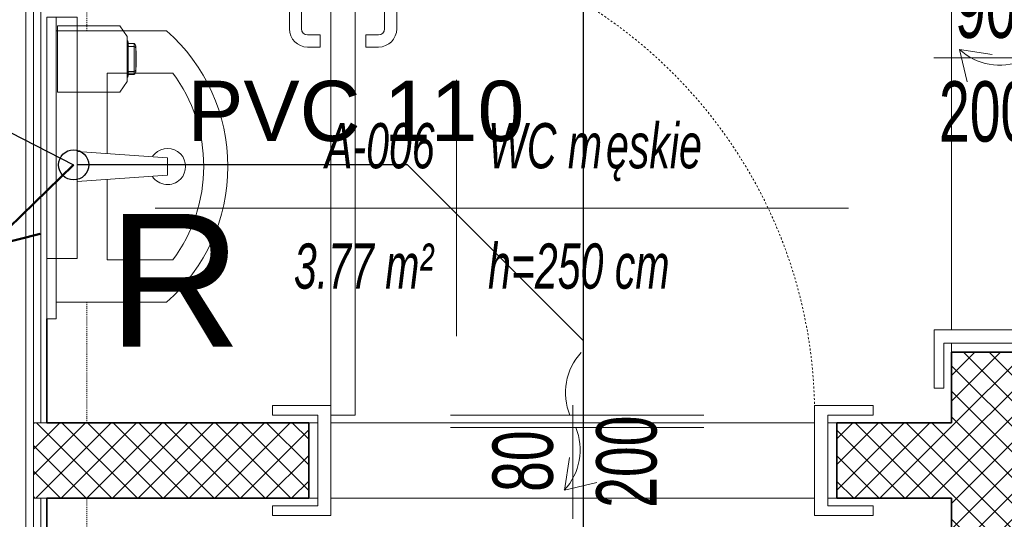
# Model space of a CAD drawing. Header units: millimetres. Extents: x -37728 to 44100, y 631619 to 691915.
# Tile 6 of 256: x -34865 to -33233, y 656689 to 657517. Entities that reach past the tile are written whole.
import ezdxf

# ---------------------------------------------------------------- set-up
doc = ezdxf.new("R2010")
doc.units = ezdxf.units.MM
doc.linetypes.add('__FK_przerywana', pattern=[0.32004, 0.16002, -0.16002])
doc.linetypes.add('Kreska', pattern=[0.635, 0.3175, -0.3175])
doc.layers.add('_XREF', color=7, linetype='Continuous')
doc.layers.add('LEGENDA', color=7, linetype='Continuous')
for name, color, linetype, lineweight in [('A-AREA-IDEN', 252, 'Continuous', 5), ('A-DETL-MBND', 252, 'Continuous', 5), ('A-DOOR', 252, 'Continuous', 5), ('A-DOOR-HDLN', 252, 'Kreska', 5), ('A-DOOR-IDEN', 252, 'Continuous', 5), ('A-GENM', 252, 'Continuous', 5), ('A-WALL', 252, 'Continuous', 35), ('A-WALL-PATT', 252, 'Continuous', 35), ('I-FURN', 252, 'Continuous', 5), ('ins-kanaliza-sanitarna', 14, 'Continuous', 30), ('ins-kanalizacja-sanitarna-w posadzce', 35, 'KANALIZACJA_SANITARNA', 30), ('ins-opisy', 7, 'Continuous', 25), ('IS_kanalizacja podposadzkowa', 14, 'Continuous', 50), ('P-SANR-FIXT', 252, 'Continuous', 5)]:
    doc.layers.add(name, color=color, linetype=linetype, lineweight=lineweight)
doc.styles.add('Arial', font='arial.ttf', dxfattribs={"height": 5.447353})
doc.styles.add('Arial Narrow_1', font='ARIALN.TTF', dxfattribs={"width": 0.8, "height": 10})
doc.styles.add('Arial_I_1', font='ariali.ttf', dxfattribs={"width": 0.65, "height": 7.5})
doc.styles.get("Standard").update_dxf_attribs({"font": 'arial.ttf'})
doc.styles.add('styl1', font='arial.ttf')
doc.linetypes.add('KANALIZACJA_SANITARNA', pattern='A,0.5,-0.2,["KS",Standard,S=0.1,R=0,X=-0.1,Y=-0.05],-0.2', length=0.9)
pattern_1 = [(45, (-64249.1606, -65444.3874), (-2.12132034, 2.12132034), []), (135, (-64249.1606, -65444.3874), (-2.12132034, -2.12132034), [])]

# ---------------------------------------------------------------- blocks, each defined once
blk = doc.blocks.new('Drz Drzwi pełne x1 ___regulowane - Dd - W - łazienkowe - 97_6 x 203_7 _90 x 200_-9243504-__-00_00 Przyziemie PB')
at = {"layer": 'A-DOOR', "color": 252}
for p, q in [((-45.1, 97.7), (-41.1, 97.7)), ((-45.1, 97.7), (-45.1, 9.1)), ((-41.1, 97.7), (-41.1, 7.5)), ((-45.9, 93.95), (-45.1, 93.95)), ((-45.9, 89.45), (-45.9, 93.95)), ((-40.3, 93.95), (-41.1, 93.95)), ((-40.3, 89.45), (-40.3, 93.95)), ((-45.9, 92.7), (-49, 92.7)), ((-40.3, 92.7), (-37.2, 92.7)), ((-45.9, 90.7), (-49, 90.7)), ((-40.3, 90.7), (-37.2, 90.7)), ((-52, 81.56), (-52, 89.7)), ((-50, 81.56), (-50, 89.7)), ((-45.1, 89.45), (-45.9, 89.45)), ((-41.1, 89.45), (-40.3, 89.45)), ((-36.2, 81.56), (-36.2, 89.7)), ((-34.2, 81.56), (-34.2, 89.7)), ((-46.9, 80.56), (-49, 80.56)), ((-46.9, 78.56), (-46.9, 80.56)), ((-39.3, 78.56), (-39.3, 80.56)), ((-39.3, 80.56), (-37.2, 80.56)), ((-46.9, 78.56), (-49, 78.56)), ((-39.3, 78.56), (-37.2, 78.56)), ((-45.1, 9.1), (-54.8, 9.1)), ((-54.8, 9.1), (-54.8, 7.5)), ((-45.1, -9.1), (-45.1, 9.1)), ((54.8, 9.1), (45.1, 9.1)), ((45.1, 9.1), (45.1, -9.1)), ((54.8, 7.5), (54.8, 9.1)), ((-54.8, 7.5), (-47.3, 7.5)), ((-47.3, 7.5), (-47.3, -7.5)), ((-41.1, 7.5), (-45.1, 7.5)), ((-20.27, 7.5), (21.73, 7.5)), ((47.3, 7.5), (54.8, 7.5)), ((47.3, -7.5), (47.3, 7.5)), ((-20.27, 5.5), (21.73, 5.5)), ((-0.54, 0.52), (-1.4, -4.91)), ((3.96, -3.67), (-1.4, -4.91)), ((-47.3, -7.5), (-54.8, -7.5)), ((-54.8, -7.5), (-54.8, -9.1)), ((54.8, -7.5), (47.3, -7.5)), ((54.8, -9.1), (54.8, -7.5)), ((-54.8, -9.1), (-45.1, -9.1)), ((45.1, -9.1), (54.8, -9.1))]:
    blk.add_line(p, q, dxfattribs=at)
for centre, radius, start, end in [((-49, 89.7), 3, 90, 180), ((-37.2, 89.7), 3, 360, 90), ((-49, 89.7), 1, 90, 180), ((-37.2, 89.7), 1, 0, 90), ((-49, 81.56), 3, 180, 270), ((-49, 81.56), 1, 180, 270), ((-37.2, 81.56), 3, 270, 0), ((-37.2, 81.56), 1, 270, 0), ((8.57, 11.24), 9.79, 137.0478, 202.456), ((-8.57, 1.76), 9.79, 317.0478, 22.456)]:
    blk.add_arc(centre, radius, start, end, dxfattribs=at)
at = {"layer": 'A-DOOR-HDLN', "color": 252}
for start, end in [(82.5, 90), (75, 82.5), (0, 75)]:
    blk.add_arc((-45.1, 7.5), 90.2, start, end, dxfattribs=at)
blk = doc.blocks.new('Drz Drzwi pełne x1 ___regulowane - Dd - W - łazienkowe - 87_6 x 203_7 _80 x 200_-9243152-__-00_00 Przyziemie PB')
at = {"layer": 'A-DOOR', "color": 252}
for p, q in [((-40.1, 87.7), (-36.1, 87.7)), ((-40.1, 87.7), (-40.1, 9.1)), ((-36.1, 87.7), (-36.1, 7.5)), ((-40.9, 83.95), (-40.1, 83.95)), ((-40.9, 79.45), (-40.9, 83.95)), ((-35.3, 83.95), (-36.1, 83.95)), ((-35.3, 79.45), (-35.3, 83.95)), ((-40.9, 82.7), (-44, 82.7)), ((-35.3, 82.7), (-32.2, 82.7)), ((-40.9, 80.7), (-44, 80.7)), ((-35.3, 80.7), (-32.2, 80.7)), ((-47, 71.56), (-47, 79.7)), ((-45, 71.56), (-45, 79.7)), ((-40.1, 79.45), (-40.9, 79.45)), ((-36.1, 79.45), (-35.3, 79.45)), ((-31.2, 71.56), (-31.2, 79.7)), ((-29.2, 71.56), (-29.2, 79.7)), ((-41.9, 70.56), (-44, 70.56)), ((-41.9, 68.56), (-41.9, 70.56)), ((-34.3, 68.56), (-34.3, 70.56)), ((-34.3, 70.56), (-32.2, 70.56)), ((-41.9, 68.56), (-44, 68.56)), ((-34.3, 68.56), (-32.2, 68.56)), ((-40.1, 9.1), (-49.8, 9.1)), ((-49.8, 9.1), (-49.8, 7.5)), ((-40.1, -9.1), (-40.1, 9.1)), ((49.8, 9.1), (40.1, 9.1)), ((40.1, 9.1), (40.1, -9.1)), ((49.8, 7.5), (49.8, 9.1)), ((-49.8, 7.5), (-42.3, 7.5)), ((-42.3, 7.5), (-42.3, -7.5)), ((-36.1, 7.5), (-40.1, 7.5)), ((-20.27, 7.5), (21.73, 7.5)), ((42.3, 7.5), (49.8, 7.5)), ((42.3, -7.5), (42.3, 7.5)), ((-20.27, 5.5), (21.73, 5.5)), ((-0.54, 0.52), (-1.4, -4.91)), ((3.96, -3.67), (-1.4, -4.91)), ((-42.3, -7.5), (-49.8, -7.5)), ((-49.8, -7.5), (-49.8, -9.1)), ((49.8, -7.5), (42.3, -7.5)), ((49.8, -9.1), (49.8, -7.5)), ((-49.8, -9.1), (-40.1, -9.1)), ((40.1, -9.1), (49.8, -9.1))]:
    blk.add_line(p, q, dxfattribs=at)
for centre, radius, start, end in [((-44, 79.7), 3, 90, 180), ((-32.2, 79.7), 3, 0, 90), ((-44, 79.7), 1, 90, 180), ((-32.2, 79.7), 1, 0, 90), ((-44, 71.56), 3, 180, 270), ((-44, 71.56), 1, 180, 270), ((-32.2, 71.56), 3, 270, 0), ((-32.2, 71.56), 1, 270, 0), ((8.57, 11.24), 9.79, 137.0478, 202.456), ((-8.57, 1.76), 9.79, 317.0478, 22.456)]:
    blk.add_arc(centre, radius, start, end, dxfattribs=at)
at = {"layer": 'A-DOOR-HDLN', "color": 252}
blk.add_arc((-40.1, 7.5), 80.2, 360, 90, dxfattribs=at)
blk = doc.blocks.new('OHy Szereg Umywalka ___FK_04_0 - _45 x 30_-9272457-__-00_00 Przyziemie PB')
at = {"layer": 'P-SANR-FIXT', "color": 252}
for p, q in [((-3, 28.4), (-3, 39.27)), ((28, 39.27), (28, 28.4)), ((-10, 38.24), (-10, 19.9)), ((11.05, 38.4), (10, 23.4)), ((11.05, 38.4), (13.95, 38.4)), ((15, 23.4), (13.95, 38.4)), ((35, 19.9), (35, 38.24)), ((10.35, 28.4), (-3, 28.4)), ((28, 28.4), (14.65, 28.4)), ((15, 23.4), (10, 23.4))]:
    blk.add_line(p, q, dxfattribs=at)
for centre, radius, start, end in [((12.5, 18.4), 30, 90, 138.5904), ((12.5, 18.4), 30, 41.4096, 90), ((12.5, 18.4), 26, 90, 126.5949), ((12.5, 18.4), 26, 53.4051, 90), ((12.5, 38.4), 3, 45, 225), ((12.5, 38.4), 3, 303.0422, 45), ((12.5, 38.4), 3, 225, 236.9578)]:
    blk.add_arc(centre, radius, start, end, dxfattribs=at)
blk = doc.blocks.new('MEBLE lustro łazienka wtopione - MEBLE lustro łazienka wtopione-V14-__-00_00 Przyziemie PB')
at = {"layer": 'I-FURN', "color": 252}
for p, q in [((20, 0), (-30, 0)), ((-30, 0), (-30, -1.5)), ((-30, -1.5), (20, -1.5)), ((-20, -5), (-20, 0)), ((-20, 0), (20, 0)), ((20, 0), (20, -5)), ((20, -1.5), (20, 0)), ((20, -1.5), (20, -5)), ((20, -5), (-20, -5)), ((20, -5), (17.75, -5))]:
    blk.add_line(p, q, dxfattribs=at)
blk = doc.blocks.new('Mediclinics_Foam soap dispenser_DJF0032x - DJ0032-V15-__-00_00 Przyziemie PB')
at = {"layer": 'A-GENM', "color": 252}
for p, q in [((63429.72, 65750.19), (63419.4, 65750.19)), ((63419.4, 65739.19), (63419.4, 65750.19)), ((63429.72, 65750.19), (63430.97, 65748.4)), ((63430.97, 65748.4), (63430.97, 65740.97)), ((63430.97, 65747.7), (63431.06, 65747.7)), ((63431.04, 65746.95), (63431.06, 65747.7)), ((63431.04, 65746.95), (63431.04, 65742.42)), ((63431.06, 65747.7), (63431.14, 65747.45)), ((63431.14, 65747.45), (63431.14, 65744.69)), ((63431.14, 65747.24), (63432.1, 65747.24)), ((63431.14, 65746.76), (63432.11, 65746.76)), ((63432.1, 65742.13), (63432.1, 65747.24)), ((63432.38, 65746.84), (63432.38, 65742.53)), ((63432.38, 65746.02), (63432.45, 65746.02)), ((63432.45, 65746.02), (63432.45, 65744.69)), ((63431.14, 65741.92), (63431.14, 65744.69)), ((63432.45, 65743.35), (63432.45, 65744.69)), ((63431.06, 65741.67), (63431.04, 65742.42)), ((63431.06, 65741.67), (63431.14, 65741.92)), ((63432.11, 65742.61), (63431.14, 65742.61)), ((63431.14, 65742.13), (63432.1, 65742.13)), ((63432.38, 65743.35), (63432.45, 65743.35)), ((63430.97, 65740.97), (63429.72, 65739.19)), ((63430.97, 65741.67), (63431.06, 65741.67)), ((63429.72, 65739.19), (63419.4, 65739.19))]:
    blk.add_line(p, q, dxfattribs=at)
for centre, start, end in [((63431.93, 65746.83), 0.2541, 67.1598), ((63431.93, 65742.54), 292.8402, 359.7459)]:
    blk.add_arc(centre, 0.443, start, end, dxfattribs=at)
for centre, major_axis, ratio, start_param, end_param in [((63429.36, 65734.4), (0, 13.36), 0.367595, 5.911327, 5.932882), ((63431.87, 65746.56), (0.505, 0.007), 0.438242, 6.262186, 7.360585), ((63429.36, 65754.97), (0, 13.36), 0.367595, 3.491852, 3.513413), ((63431.87, 65742.84), (-0.503, 0.043), 0.470954, 2.095124, 3.194033)]:
    blk.add_ellipse(centre, major_axis=major_axis, ratio=ratio, start_param=start_param, end_param=end_param, dxfattribs=at)
blk = doc.blocks.new('METKA_POMIESZCZENIA PB NL Lubin - Rozbudowana - z ramką-8603349-__-00_00 Przyziemie PB')
at = {"layer": 'A-AREA-IDEN', "color": 252}
for p, q in [((0, 0.425), (0, 0)), ((-1, 0), (1.3, 0)), ((0, 0), (0, -0.425))]:
    blk.add_line(p, q, dxfattribs=at)
blk = doc.blocks.new('ODr Oznaczenie drzwi ___FK_4_0 - pb-5810492-__-00_00 Przyziemie PB')
at = {"layer": 'A-DOOR-IDEN', "color": 252}
blk.add_line((0, -0.1939), (0, 0.1834), dxfattribs=at)
blk = doc.blocks.new('A$C4e31ac75')
at = {"layer": 'A-WALL-PATT', "lineweight": 5}
h = blk.add_hatch(dxfattribs=at)
h.set_pattern_fill('FP_11', color=256, style=0, pattern_type=2)
h.set_pattern_definition(pattern_1)
h.paths.add_polyline_path([(-914.37, 15), (-905.15, 15), (-905.15, 15.25), (-917.65, 15.25), (-917.65, 15), (-916.44, 15)])
h.paths.add_polyline_path([(-905.15, 27.75), (-905.15, 168.47), (-917.65, 168.47), (-917.65, 27.75), (-914.37, 27.75)])
h.paths.add_polyline_path([(-905.15, 266.07), (-905.15, 279.07), (-917.65, 279.07), (-917.65, 266.07), (-911.4, 266.07)])
h = blk.add_hatch(dxfattribs=at)
h.set_pattern_fill('FP_11', color=256, style=0, pattern_type=2)
h.set_pattern_definition(pattern_1)
h.paths.add_polyline_path([(-1069.9, 144.25), (-1024.25, 144.25), (-1024.25, 156.75), (-1069.9, 156.75)])
h.paths.add_polyline_path([(-936.65, 144.25), (-917.65, 144.25), (-917.65, 156.75), (-936.65, 156.75), (-936.65, 150.5)])
at = {"layer": 'A-DETL-MBND', "linetype": '__FK_przerywana'}
for p, q in [((-1061.05, 221.75), (-1061.05, 238.03)), ((-1061.05, 156.75), (-1061.05, 176.75)), ((-1061.05, 30.25), (-1061.05, 144.25))]:
    blk.add_line(p, q, dxfattribs=at)
at = {"layer": 'A-WALL', "lineweight": 5}
for p, q in [((-1071.15, 575.15), (-1071.15, 13.75)), ((-1069.9, 575.15), (-1069.9, 27.75)), ((-1068.65, 450.65), (-1068.65, 156.75)), ((-917.65, 172.17), (-917.65, 262.37)), ((-917.65, 168.47), (-917.65, 169.97)), ((-1069.9, 156.75), (-1067.65, 156.75)), ((-1024.25, 156.75), (-1022.75, 156.75)), ((-1020.55, 156.75), (-940.35, 156.75)), ((-938.12, 156.75), (-936.65, 156.75)), ((-1069.9, 144.25), (-1067.65, 144.25)), ((-1068.65, 144.25), (-1068.65, 29)), ((-1022.75, 144.25), (-1024.25, 144.25)), ((-940.35, 144.25), (-1020.55, 144.25)), ((-936.65, 144.25), (-938.12, 144.25))]:
    blk.add_line(p, q, dxfattribs=at)
at = {"layer": 'A-WALL'}
for p, q in [((-1067.65, 156.75), (-1067.65, 174)), ((-917.65, 168.47), (-917.65, 156.75)), ((-905.15, 168.47), (-917.65, 168.47)), ((-1024.25, 156.75), (-1067.65, 156.75)), ((-1024.25, 144.25), (-1024.25, 156.75)), ((-917.65, 156.75), (-936.65, 156.75)), ((-936.65, 156.75), (-936.65, 144.25)), ((-1067.65, 30.25), (-1067.65, 144.25)), ((-1067.65, 144.25), (-1024.25, 144.25)), ((-936.65, 144.25), (-917.65, 144.25)), ((-917.65, 144.25), (-917.65, 30.25))]:
    blk.add_line(p, q, dxfattribs=at)
at = {"layer": 'A-AREA-IDEN', "xscale": 49.99999999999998, "yscale": 49.99999999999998, "zscale": 49.99999999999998}
blk.add_blockref('METKA_POMIESZCZENIA PB NL Lubin - Rozbudowana - z ramką-8603349-__-00_00 Przyziemie PB', (-999.71, 192.35), dxfattribs=at)
at = {"layer": 'A-DOOR', "rotation": 270}
blk.add_blockref('Drz Drzwi pełne x1 ___regulowane - Dd - W - łazienkowe - 97_6 x 203_7 _90 x 200_-9243504-__-00_00 Przyziemie PB', (-911.4, 217.27), dxfattribs=at)
at = {"layer": 'A-DOOR'}
blk.add_blockref('Drz Drzwi pełne x1 ___regulowane - Dd - W - łazienkowe - 87_6 x 203_7 _80 x 200_-9243152-__-00_00 Przyziemie PB', (-980.45, 150.5), dxfattribs=at)
at = {"layer": 'A-DOOR-IDEN', "xscale": 49.99999999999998, "yscale": 49.99999999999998, "zscale": 49.99999999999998, "rotation": 89.99999999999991}
blk.add_blockref('ODr Oznaczenie drzwi ___FK_4_0 - pb-5810492-__-00_00 Przyziemie PB', (-911.4, 217.27), dxfattribs=at)
at = {"layer": 'A-DOOR-IDEN', "xscale": 49.99999999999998, "yscale": 49.99999999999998, "zscale": 49.99999999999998}
blk.add_blockref('ODr Oznaczenie drzwi ___FK_4_0 - pb-5810492-__-00_00 Przyziemie PB', (-980.45, 150.5), dxfattribs=at)
at = {"layer": 'A-GENM'}
blk.add_blockref('Mediclinics_Foam soap dispenser_DJF0032x - DJ0032-V15-__-00_00 Przyziemie PB', (-64485.3, -65527.61), dxfattribs=at)
at = {"layer": 'I-FURN', "rotation": 90.0000000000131}
blk.add_blockref('MEBLE lustro łazienka wtopione - MEBLE lustro łazienka wtopione-V14-__-00_00 Przyziemie PB', (-1067.65, 204), dxfattribs=at)
at = {"layer": 'P-SANR-FIXT', "rotation": 270}
blk.add_blockref('OHy Szereg Umywalka ___FK_04_0 - _45 x 30_-9272457-__-00_00 Przyziemie PB', (-1086.05, 211.75), dxfattribs=at)
at = {"layer": 'A-AREA-IDEN', "char_height": 7.5, "attachment_point": 1, "style": 'Arial_I_1'}
for s, insert, width in [('ęskie', (-974.94, 206.45), 19.5411), ('A-006', (-1021.53, 206.45), 22.4072), ('WC m', (-994.5, 206.45), 23.7099), ('3.77 m²', (-1026.7, 186.49), 28.6603), ('h=250 cm', (-994.5, 186.49), 37.2584)]:
    blk.add_mtext(s, dxfattribs=dict(at, insert=insert, width=width))
at = {"layer": 'A-DOOR-IDEN', "char_height": 10, "attachment_point": 1, "style": 'Arial Narrow_1'}
for s, insert, width in [('90', (-917.07, 230.58), 12.827), ('200', (-919.72, 213.38), 19.2405)]:
    blk.add_mtext(s, dxfattribs=dict(at, insert=insert, width=width))
at = {"layer": 'A-DOOR-IDEN', "char_height": 10, "attachment_point": 1, "rotation": 90, "style": 'Arial Narrow_1'}
for s, insert, width in [('200', (-976.56, 142.66), 19.2405), ('80', (-993.76, 145.3), 12.827)]:
    blk.add_mtext(s, dxfattribs=dict(at, insert=insert, width=width))

msp = doc.modelspace()

# ---------------------------------------------------------------- block references
at = {"layer": '_XREF', "xscale": 10, "yscale": 10, "zscale": 10}
msp.add_blockref('A$C4e31ac75', (-24143.6, 655281.1), dxfattribs=at)

# ---------------------------------------------------------------- next in the draw order: linework, layer by layer
at = {"layer": 'ins-kanaliza-sanitarna'}
msp.add_circle((-34775.9, 657276.3), 25, dxfattribs=at)
at = {"layer": 'ins-kanalizacja-sanitarna-w posadzce'}
for p, q in [((-33930.6, 654035.9), (-33930.6, 662832.8)), ((-34222.3, 657276.3), (-34770.1, 657276.3)), ((-34222.3, 657276.3), (-33930.6, 656984.6))]:
    msp.add_line(p, q, dxfattribs=at)
at = {"layer": 'ins-opisy'}
msp.add_line((-35238.3, 657513), (-34775.9, 657276.3), dxfattribs=at)
at = {"layer": 'IS_kanalizacja podposadzkowa', "ltscale": 100}
for p, q in [((-34775.9, 657276.3), (-34915.8, 657140.3)), ((-34915.8, 657140.3), (-34831.6, 657162.2))]:
    msp.add_line(p, q, dxfattribs=at)

# ---------------------------------------------------------------- next in the draw order: texts
at = {"layer": 'ins-opisy', "linetype": 'Continuous', "insert": (-34587.4, 657415.8), "char_height": 100, "width": 1102.299, "attachment_point": 1, "style": 'Arial'}
msp.add_mtext('PVC 110 ', dxfattribs=at)
at = {"layer": 'LEGENDA', "style": 'styl1'}
msp.add_text('R', height=220, rotation=360, dxfattribs=at).set_placement((-34719.3, 656975, 0))

doc.saveas('drawing.dxf')
